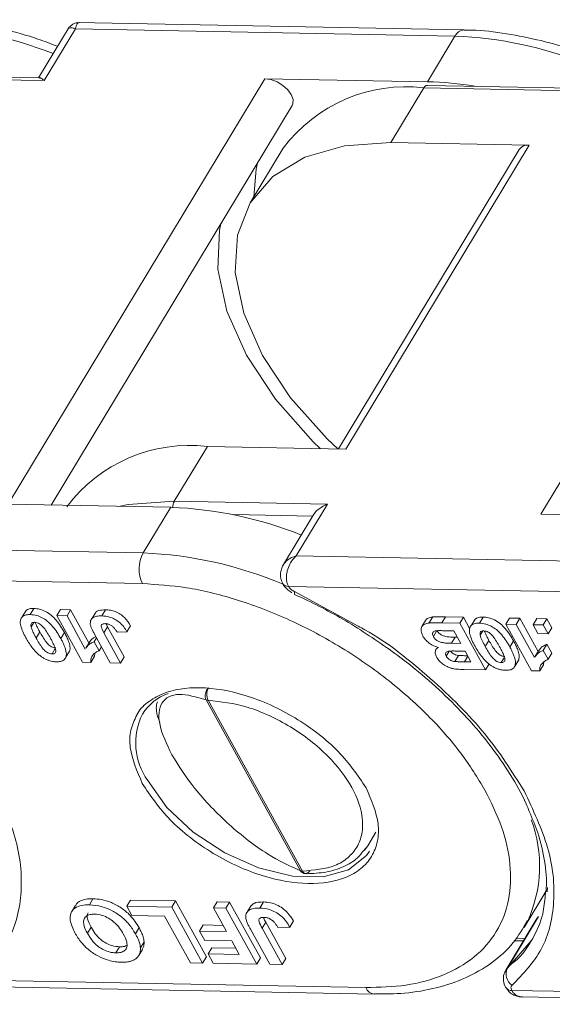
# Model space of a CAD drawing. Header units: millimetres. Extents: x 2698 to 3057, y -367 to -114.
# Tile 62 of 63: x 2987 to 2997, y -178 to -160. Entities that reach past the tile are written whole.
import ezdxf

# ---------------------------------------------------------------- set-up
doc = ezdxf.new("R2010")
doc.units = ezdxf.units.MM

msp = doc.modelspace()

# ---------------------------------------------------------------- linework, layer by layer
at = {"color": 7, "linetype": 'Continuous', "lineweight": 15}
for p, q in [((2995.52, -160.235), (2988.407, -160.1)), ((2988.259, -160.182), (2987.694, -161.119)), ((2987.801, -161.167), (2988.375, -160.217)), ((2988.375, -160.217), (2995.355, -160.349)), ((2995.355, -160.349), (2994.849, -161.188)), ((2984.985, -161.114), (2987.801, -161.167)), ((2987.715, -161.119), (2985.051, -161.068)), ((2991.859, -161.132), (2987.137, -168.962)), ((2994.849, -161.188), (2991.859, -161.132)), ((2994.174, -162.307), (2994.781, -161.3)), ((2994.781, -161.3), (2997.597, -161.354)), ((2997.511, -161.305), (2994.847, -161.255)), ((3001.655, -161.318), (2996.932, -169.148)), ((2987.925, -168.977), (2992.36, -161.624)), ((2996.72, -162.355), (2994.174, -162.307)), ((2992.196, -162.411), (2991.589, -163.418)), ((2996.536, -162.435), (2993.212, -167.946)), ((2993.347, -167.949), (2996.72, -162.355)), ((2990.193, -168.907), (2990.801, -167.9)), ((2990.801, -167.9), (2993.347, -167.949)), ((2987.137, -168.962), (2990.126, -169.019)), ((2990.126, -169.019), (2989.62, -169.858)), ((2993.009, -168.961), (2990.193, -168.907)), ((2992.436, -169.911), (2993.009, -168.961)), ((2991.274, -169.154), (2992.739, -169.182)), ((2992.76, -169.146), (2992.183, -170.104)), ((2996.932, -169.148), (2999.922, -169.205)), ((2989.62, -169.858), (2982.64, -169.725)), ((2999.416, -170.044), (2992.436, -169.911)), ((2982.498, -170.288), (2989.609, -170.424)), ((2992.294, -170.475), (2999.405, -170.61)), ((2993.577, -171.207), (2992.405, -170.571)), ((2987.465, -170.92), (2987.397, -171.032)), ((2987.544, -170.992), (2987.611, -170.88)), ((2988.03, -171.012), (2988.098, -170.901)), ((2988.504, -171.87), (2988.03, -171.012)), ((2988.03, -171.012), (2988.219, -171.016)), ((2988.286, -170.904), (2988.098, -170.901)), ((2988.219, -171.016), (2988.286, -170.904)), ((2988.219, -171.016), (2988.556, -171.627)), ((2988.623, -171.515), (2988.286, -170.904)), ((2988.743, -170.958), (2988.675, -171.07)), ((2988.861, -171.017), (2988.929, -170.905)), ((2987.558, -171.217), (2987.607, -171.137)), ((2988.965, -171.216), (2988.933, -171.153)), ((2989.322, -171.309), (2989.389, -171.197)), ((2994.813, -171.103), (2994.746, -171.215)), ((2994.877, -171.148), (2994.945, -171.037)), ((2995.179, -171.035), (2995.112, -171.147)), ((2995.443, -171.153), (2995.112, -171.147)), ((2995.511, -171.042), (2995.179, -171.035)), ((2995.443, -171.153), (2995.511, -171.042)), ((2995.443, -171.153), (2995.917, -172.011)), ((2995.625, -171.249), (2995.511, -171.042)), ((2995.725, -171.078), (2995.658, -171.189)), ((2995.804, -171.149), (2995.872, -171.038)), ((2996.291, -171.17), (2996.358, -171.058)), ((2996.765, -172.027), (2996.291, -171.17)), ((2996.291, -171.17), (2996.479, -171.173)), ((2996.547, -171.061), (2996.358, -171.058)), ((2996.479, -171.173), (2996.547, -171.061)), ((2996.479, -171.173), (2996.816, -171.784)), ((2996.884, -171.672), (2996.547, -171.061)), ((2996.79, -171.179), (2996.858, -171.067)), ((2996.79, -171.179), (2996.978, -171.183)), ((2996.881, -171.344), (2996.79, -171.179)), ((2997.046, -171.071), (2996.858, -171.067)), ((2996.978, -171.183), (2997.046, -171.071)), ((2996.978, -171.183), (2997.07, -171.348)), ((2997.137, -171.236), (2997.046, -171.071)), ((2987.652, -171.424), (2987.719, -171.312)), ((2988.172, -171.322), (2988.105, -171.434)), ((2989.016, -171.88), (2988.717, -171.339)), ((2988.897, -171.328), (2988.965, -171.216)), ((2988.897, -171.328), (2989.204, -171.884)), ((2989.272, -171.772), (2988.965, -171.216)), ((2989.322, -171.309), (2989.139, -171.316)), ((2994.957, -171.398), (2995.024, -171.286)), ((2995.141, -171.289), (2995.334, -171.293)), ((2995.334, -171.293), (2995.461, -171.524)), ((2995.819, -171.374), (2995.867, -171.294)), ((2997.07, -171.348), (2996.881, -171.344)), ((2997.07, -171.348), (2997.137, -171.236)), ((2988.632, -171.5), (2988.565, -171.612)), ((2988.718, -171.493), (2988.762, -171.421)), ((2988.718, -171.493), (2988.809, -171.658)), ((2995.293, -171.521), (2995.361, -171.409)), ((2995.461, -171.524), (2995.293, -171.521)), ((2995.398, -171.409), (2995.361, -171.409)), ((2995.912, -171.581), (2995.98, -171.469)), ((2996.433, -171.479), (2996.365, -171.591)), ((2996.979, -171.651), (2997.046, -171.539)), ((2997.138, -171.704), (2997.046, -171.539)), ((2987.945, -171.718), (2988.004, -171.62)), ((2988.199, -171.778), (2988.266, -171.666)), ((2988.722, -171.761), (2988.728, -171.707)), ((2988.809, -171.658), (2988.853, -171.586)), ((2995.002, -171.645), (2994.999, -171.65)), ((2995.034, -171.591), (2995.013, -171.627)), ((2995.194, -171.759), (2995.251, -171.665)), ((2995.351, -171.856), (2995.418, -171.744)), ((2995.404, -171.664), (2995.54, -171.667)), ((2995.54, -171.667), (2995.649, -171.865)), ((2996.893, -171.657), (2996.825, -171.769)), ((2996.979, -171.651), (2997.07, -171.816)), ((2997.07, -171.816), (2997.138, -171.704)), ((2988.504, -171.87), (2988.655, -171.873)), ((2988.722, -171.761), (2988.655, -171.873)), ((2989.204, -171.884), (2989.016, -171.88)), ((2989.204, -171.884), (2989.272, -171.772)), ((2995.53, -171.862), (2995.592, -171.76)), ((2995.649, -171.865), (2995.53, -171.862)), ((2995.917, -172.011), (2995.984, -171.899)), ((2996.205, -171.875), (2996.264, -171.777)), ((2996.459, -171.935), (2996.527, -171.823)), ((2996.983, -171.918), (2996.916, -172.03)), ((2996.983, -171.918), (2996.989, -171.864)), ((2995.917, -172.011), (2995.522, -172.004)), ((2996.765, -172.027), (2996.916, -172.03)), ((2990.776, -172.562), (2992.513, -175.707)), ((2990.815, -172.568), (2992.551, -175.713)), ((2993.75, -175.247), (2993.901, -174.997)), ((2993.678, -175.332), (2993.75, -175.248)), ((2993.75, -175.247), (2993.692, -175.33)), ((2996.626, -176.753), (2997.046, -176.056)), ((2997.054, -176.014), (2997.048, -176.093)), ((2988.63, -176.333), (2988.697, -176.221)), ((2989.317, -176.359), (2989.384, -176.247)), ((2990.213, -176.263), (2989.384, -176.247)), ((2990.146, -176.375), (2990.213, -176.263)), ((2990.782, -177.292), (2990.213, -176.263)), ((2990.914, -176.39), (2990.982, -176.278)), ((2991.208, -176.282), (2990.982, -176.278)), ((2991.14, -176.394), (2991.208, -176.282)), ((2991.776, -177.311), (2991.208, -176.282)), ((2991.765, -176.393), (2991.832, -176.281)), ((2988.374, -176.345), (2988.307, -176.457)), ((2989.317, -176.359), (2990.146, -176.375)), ((2989.412, -176.531), (2989.317, -176.359)), ((2990.146, -176.375), (2990.714, -177.404)), ((2990.914, -176.39), (2991.14, -176.394)), ((2991.155, -176.825), (2990.914, -176.39)), ((2991.14, -176.394), (2991.709, -177.423)), ((2991.609, -176.344), (2991.541, -176.456)), ((2990.014, -176.542), (2989.412, -176.531)), ((2990.488, -177.4), (2990.014, -176.542)), ((2992.317, -176.743), (2992.385, -176.631)), ((2996.862, -176.586), (2996.289, -177.537)), ((2996.319, -177.502), (2996.892, -176.551)), ((2996.686, -176.644), (2996.626, -176.753)), ((2996.892, -176.551), (2996.862, -176.586)), ((2988.593, -176.858), (2988.661, -176.746)), ((2989.477, -176.865), (2989.545, -176.753)), ((2990.657, -176.816), (2990.725, -176.704)), ((2990.752, -176.987), (2990.657, -176.816)), ((2990.657, -176.816), (2991.155, -176.825)), ((2991.092, -176.711), (2990.725, -176.704)), ((2991.95, -177.428), (2991.592, -176.779)), ((2991.808, -176.766), (2991.876, -176.654)), ((2991.808, -176.766), (2992.176, -177.432)), ((2992.243, -177.32), (2991.876, -176.654)), ((2992.317, -176.743), (2992.098, -176.752)), ((2991.25, -176.997), (2990.752, -176.987)), ((2991.388, -177.247), (2991.25, -176.997)), ((2996.45, -176.995), (2996.614, -176.998)), ((2996.641, -176.951), (2996.479, -176.948)), ((2989.118, -177.217), (2989.186, -177.105)), ((2989.538, -177.266), (2989.605, -177.154)), ((2989.569, -177.126), (2989.637, -177.014)), ((2990.815, -177.236), (2990.883, -177.125)), ((2991.325, -177.133), (2990.883, -177.125)), ((2990.714, -177.404), (2990.782, -177.292)), ((2990.91, -177.408), (2990.815, -177.236)), ((2990.815, -177.236), (2991.388, -177.247)), ((2991.709, -177.423), (2991.776, -177.311)), ((2992.176, -177.432), (2992.243, -177.32)), ((2990.714, -177.404), (2990.488, -177.4)), ((2991.709, -177.423), (2990.91, -177.408)), ((2992.176, -177.432), (2991.95, -177.428)), ((2993.714, -177.857), (2986.603, -177.722)), ((2986.762, -177.842), (2993.875, -177.978)), ((3003.51, -178.044), (2996.399, -177.909)), ((2996.558, -178.029), (3003.671, -178.164))]:
    msp.add_line(p, q, dxfattribs=at)
at = {"color": 7, "linetype": 'Continuous', "lineweight": 15, "flags": 128}
for points in [[(2992.36, -161.624), (2992.373, -161.593), (2992.377, -161.515), (2992.345, -161.426), (2992.281, -161.337), (2992.19, -161.256), (2992.083, -161.19), (2991.969, -161.148), (2991.859, -161.132)], [(2993.2, -167.946), (2993.007, -167.761), (2992.332, -167.006), (2991.813, -166.223), (2991.47, -165.444), (2991.315, -164.698), (2991.355, -164.014), (2991.589, -163.418), (2992.007, -162.933), (2992.593, -162.578), (2993.325, -162.367), (2994.174, -162.307)], [(2991.722, -162.682), (2991.696, -162.799), (2991.655, -163.308)], [(2992.877, -167.94), (2992.747, -167.812), (2992.054, -167.028), (2991.519, -166.217), (2991.161, -165.41), (2990.993, -164.636), (2991.021, -163.922), (2991.047, -163.8)], [(2989.166, -169.002), (2989.344, -168.967), (2990.193, -168.907)], [(2992.407, -170.621), (2992.406, -170.621), (2992.402, -170.612), (2992.401, -170.595), (2992.405, -170.571)], [(2993.784, -175.345), (2993.728, -175.427), (2993.399, -175.687), (2992.932, -175.816), (2992.365, -175.806), (2991.744, -175.655), (2991.119, -175.378), (2990.54, -174.996), (2990.056, -174.54), (2989.703, -174.047)], [(2996.764, -176.989), (2996.759, -176.996), (2996.319, -177.502)], [(2996.288, -177.537), (2996.299, -177.522), (2996.319, -177.502)]]:
    msp.add_lwpolyline(points, dxfattribs=at)
at = {"color": 7, "linetype": 'Continuous', "lineweight": 15}
for centre, radius, start, end in [((2985.271, -167.451), 7.294, 68.3448, 87.7425), ((2995.533, -160.432), 0.196, 93.1786, 155.2702), ((2995.067, -167.637), 7.294, 68.3448, 87.7425), ((2994.708, -167.278), 6.092, 80.4474, 88.6727), ((2994.452, -164.098), 2.817, 83.2898, 143.2145), ((2994.854, -161.335), 0.0805, 94.6003, 154.525), ((2996.697, -162.555), 0.201, 83.2898, 143.2145), ((2990.471, -170.698), 2.817, 83.2898, 143.2145), ((2989.866, -176.178), 7.163, 68.1666, 87.9207), ((2990.401, -169.021), 0.237, 151.2496, 179.6946), ((2990.16, -170.151), 0.615, 151.5129, 206.3019), ((2989.322, -177.22), 7.368, 67.071, 87.6862), ((2992.283, -170.357), 0.118, 213.904, 275.2126), ((2990.402, -173.331), 0.944, 109.9659, 147.5468), ((2991.039, -172.461), 0.248, 151.4259, 205.5931), ((2990.815, -172.453), 0.116, 250.3911, 269.7385), ((2990.69, -173.353), 1.206, 154.0035, 215.109), ((2994.473, -175.62), 2.439, 335.176, 20.4537), ((2992.552, -175.597), 0.116, 250.3911, 269.7385), ((2992.624, -175.684), 0.0782, 202.4186, 265.263), ((2996.547, -177.607), 0.251, 155.1404, 235.6163), ((2993.9, -177.777), 0.202, 203.351, 262.4785), ((2996.39, -177.788), 0.121, 214.7246, 274.522)]:
    msp.add_arc(centre, radius, start, end, dxfattribs=at)
for points, knots in [([(2988.045, -160.536), (2987.924, -160.49), (2987.597, -160.365), (2987.052, -160.215), (2986.418, -160.098), (2985.969, -160.044), (2985.747, -160.052), (2985.726, -160.053)], [0, 0, 0, 0, 0.152792, 0.412524, 0.687556, 0.970748, 1, 1, 1, 1]), ([(2988.448, -160.101), (2988.427, -160.102), (2988.385, -160.104), (2988.326, -160.129), (2988.274, -160.166), (2988.25, -160.2), (2988.238, -160.217)], [0, 0, 0, 0, 0.245667, 0.5, 0.754333, 1, 1, 1, 1]), ([(2988.45, -160.101), (2988.449, -160.101), (2988.432, -160.096), (2988.411, -160.114), (2988.386, -160.155), (2988.379, -160.195), (2988.375, -160.217)], [0, 0, 0, 0, 0.017633, 0.425758, 0.692241, 1, 1, 1, 1]), ([(2988.375, -160.217), (2988.354, -160.209), (2988.317, -160.194), (2988.268, -160.193), (2988.242, -160.201), (2988.237, -160.218), (2988.237, -160.219)], [0, 0, 0, 0, 0.30764, 0.574047, 0.982149, 1, 1, 1, 1]), ([(2997.841, -160.723), (2997.72, -160.676), (2997.393, -160.551), (2996.848, -160.402), (2996.214, -160.284), (2995.765, -160.23), (2995.543, -160.238), (2995.522, -160.239)], [0, 0, 0, 0, 0.152792, 0.412524, 0.687556, 0.970748, 1, 1, 1, 1]), ([(2987.715, -161.121), (2987.716, -161.12), (2987.732, -161.113), (2987.762, -161.137), (2987.793, -161.161), (2987.8, -161.167), (2987.801, -161.167)], [0, 0, 0, 0, 0.059879, 0.789821, 0.984042, 1, 1, 1, 1]), ([(2992.762, -169.147), (2992.764, -169.142), (2992.778, -169.114), (2992.845, -169.05), (2992.93, -168.994), (2992.994, -168.967), (2993.008, -168.961), (2993.009, -168.961)], [0, 0, 0, 0, 0.068319, 0.398064, 0.865428, 0.989783, 1, 1, 1, 1]), ([(2992.203, -170.07), (2992.226, -170.041), (2992.264, -169.992), (2992.347, -169.941), (2992.405, -169.922), (2992.436, -169.911)], [0, 0, 0, 0, 0.415408, 0.686695, 1, 1, 1, 1]), ([(2992.436, -169.911), (2992.412, -169.936), (2992.369, -169.981), (2992.31, -170.075), (2992.271, -170.173), (2992.255, -170.271), (2992.255, -170.348), (2992.267, -170.417), (2992.285, -170.456), (2992.294, -170.475)], [0, 0, 0, 0, 0.1602207, 0.2989673, 0.5115092, 0.6407499, 0.764869, 0.8844146, 1, 1, 1, 1]), ([(2992.203, -170.07), (2992.191, -170.093), (2992.165, -170.14), (2992.144, -170.227), (2992.144, -170.326), (2992.171, -170.39), (2992.185, -170.423)], [0, 0, 0, 0, 0.2120534, 0.4473752, 0.7124095, 1, 1, 1, 1]), ([(2989.609, -170.424), (2989.875, -170.44), (2990.422, -170.475), (2991.327, -170.697), (2992.277, -171.055), (2993.223, -171.551), (2994.103, -172.156), (2994.863, -172.83), (2995.481, -173.527), (2995.768, -173.994), (2995.906, -174.221)], [0, 0, 0, 0, 0.116516, 0.240011, 0.368641, 0.5, 0.631359, 0.759989, 0.883484, 1, 1, 1, 1]), ([(2992.186, -170.422), (2992.201, -170.446), (2992.242, -170.514), (2992.31, -170.563), (2992.354, -170.594)], [0, 0, 0, 0, 0.349132, 1, 1, 1, 1]), ([(2992.405, -170.571), (2992.394, -170.565), (2992.37, -170.553), (2992.339, -170.529), (2992.312, -170.503), (2992.3, -170.484), (2992.294, -170.475)], [0, 0, 0, 0, 0.249227, 0.499953, 0.749235, 1, 1, 1, 1]), ([(2992.406, -170.626), (2992.468, -170.652), (2992.824, -170.808), (2993.168, -171.007), (2993.452, -171.172)], [0, 0, 0, 0, 0.172587, 1, 1, 1, 1]), ([(2987.369, -171.075), (2987.374, -171.064), (2987.384, -171.042), (2987.412, -171.019), (2987.447, -171.002), (2987.483, -170.995), (2987.516, -170.992), (2987.534, -170.992), (2987.544, -170.992)], [0, 0, 0, 0, 0.198198, 0.402912, 0.587132, 0.777233, 0.888271, 1, 1, 1, 1]), ([(2987.611, -170.88), (2987.6, -170.88), (2987.579, -170.88), (2987.544, -170.884), (2987.509, -170.893), (2987.481, -170.906), (2987.469, -170.918), (2987.466, -170.921)], [0, 0, 0, 0, 0.181274, 0.363619, 0.620318, 0.884712, 1, 1, 1, 1]), ([(2987.544, -170.992), (2987.582, -170.996), (2987.653, -171.002), (2987.763, -171.048), (2987.869, -171.117), (2987.996, -171.249), (2988.061, -171.359), (2988.105, -171.434)], [0, 0, 0, 0, 0.163658, 0.30077, 0.437488, 0.617131, 1, 1, 1, 1]), ([(2988.172, -171.322), (2988.127, -171.245), (2988.063, -171.137), (2987.935, -171.004), (2987.827, -170.933), (2987.712, -170.889), (2987.645, -170.883), (2987.611, -170.88)], [0, 0, 0, 0, 0.392565, 0.550331, 0.709672, 0.855834, 1, 1, 1, 1]), ([(2988.648, -171.177), (2988.648, -171.151), (2988.646, -171.1), (2988.691, -171.047), (2988.766, -171.019), (2988.828, -171.018), (2988.861, -171.017)], [0, 0, 0, 0, 0.250131, 0.500424, 0.737579, 1, 1, 1, 1]), ([(2988.929, -170.905), (2988.887, -170.908), (2988.816, -170.911), (2988.755, -170.936), (2988.745, -170.957), (2988.744, -170.959)], [0, 0, 0, 0, 0.571961, 0.966852, 1, 1, 1, 1]), ([(2988.861, -171.017), (2988.907, -171.021), (2988.982, -171.027), (2989.096, -171.073), (2989.188, -171.136), (2989.267, -171.218), (2989.303, -171.278), (2989.322, -171.309)], [0, 0, 0, 0, 0.260797, 0.425867, 0.59129, 0.792805, 1, 1, 1, 1]), ([(2989.389, -171.197), (2989.357, -171.146), (2989.309, -171.07), (2989.2, -170.983), (2989.108, -170.936), (2989.014, -170.91), (2988.958, -170.907), (2988.929, -170.905)], [0, 0, 0, 0, 0.338888, 0.504857, 0.671216, 0.832562, 1, 1, 1, 1]), ([(2987.463, -171.42), (2987.443, -171.382), (2987.404, -171.308), (2987.366, -171.2), (2987.355, -171.122), (2987.366, -171.084), (2987.369, -171.075)], [0, 0, 0, 0, 0.315332, 0.60954, 0.905311, 1, 1, 1, 1]), ([(2987.558, -171.217), (2987.556, -171.206), (2987.553, -171.184), (2987.56, -171.155), (2987.584, -171.139), (2987.607, -171.135), (2987.62, -171.135), (2987.623, -171.135)], [0, 0, 0, 0, 0.254136, 0.511473, 0.743296, 0.955163, 1, 1, 1, 1]), ([(2987.623, -171.135), (2987.638, -171.137), (2987.664, -171.139), (2987.704, -171.156), (2987.747, -171.186), (2987.804, -171.245), (2987.859, -171.33), (2987.896, -171.396), (2987.915, -171.429)], [0, 0, 0, 0, 0.107873, 0.187625, 0.267851, 0.429991, 0.712205, 1, 1, 1, 1]), ([(2987.719, -171.312), (2987.709, -171.293), (2987.693, -171.264), (2987.674, -171.226), (2987.657, -171.192), (2987.643, -171.162), (2987.637, -171.142), (2987.636, -171.137)], [0, 0, 0, 0, 0.325963, 0.488942, 0.65201, 0.918431, 1, 1, 1, 1]), ([(2988.717, -171.339), (2988.712, -171.33), (2988.702, -171.311), (2988.687, -171.283), (2988.674, -171.255), (2988.664, -171.229), (2988.654, -171.202), (2988.65, -171.185), (2988.648, -171.177)], [0, 0, 0, 0, 0.17356, 0.347204, 0.509111, 0.671402, 0.835171, 1, 1, 1, 1]), ([(2988.928, -171.16), (2988.912, -171.161), (2988.885, -171.161), (2988.859, -171.174), (2988.846, -171.194), (2988.853, -171.247), (2988.878, -171.293), (2988.897, -171.328)], [0, 0, 0, 0, 0.18477, 0.299721, 0.415218, 0.548197, 1, 1, 1, 1]), ([(2989.055, -171.209), (2989.048, -171.204), (2989.033, -171.193), (2989.009, -171.179), (2988.985, -171.169), (2988.963, -171.164), (2988.944, -171.161), (2988.933, -171.16), (2988.928, -171.16)], [0, 0, 0, 0, 0.1867906, 0.3791992, 0.5551697, 0.7385785, 0.8683668, 1, 1, 1, 1]), ([(2989.139, -171.316), (2989.135, -171.31), (2989.127, -171.297), (2989.115, -171.278), (2989.102, -171.26), (2989.088, -171.242), (2989.073, -171.225), (2989.061, -171.215), (2989.055, -171.209)], [0, 0, 0, 0, 0.180506, 0.361241, 0.518043, 0.675328, 0.83608, 1, 1, 1, 1]), ([(2993.452, -171.172), (2993.741, -171.357), (2994.145, -171.617), (2994.693, -172.047), (2995.128, -172.428), (2995.593, -172.9), (2996.018, -173.405), (2996.38, -173.935), (2996.617, -174.344), (2996.703, -174.568), (2996.721, -174.615)], [0, 0, 0, 0, 0.194698, 0.272959, 0.401743, 0.533437, 0.672592, 0.815431, 0.960656, 1, 1, 1, 1]), ([(2996.625, -174.235), (2996.403, -173.882), (2995.953, -173.166), (2994.924, -172.16), (2994.101, -171.488), (2993.617, -171.228), (2993.577, -171.207)], [0, 0, 0, 0, 0.317086, 0.644037, 0.970988, 1, 1, 1, 1]), ([(2994.764, -171.387), (2994.751, -171.354), (2994.724, -171.29), (2994.739, -171.212), (2994.792, -171.161), (2994.849, -171.153), (2994.877, -171.148)], [0, 0, 0, 0, 0.273543, 0.538525, 0.771893, 1, 1, 1, 1]), ([(2994.945, -171.037), (2994.915, -171.042), (2994.86, -171.051), (2994.82, -171.081), (2994.815, -171.102), (2994.814, -171.104)], [0, 0, 0, 0, 0.533965, 0.961963, 1, 1, 1, 1]), ([(2994.877, -171.148), (2994.888, -171.148), (2994.909, -171.147), (2994.951, -171.146), (2995.001, -171.146), (2995.058, -171.147), (2995.094, -171.147), (2995.112, -171.147)], [0, 0, 0, 0, 0.137451, 0.275017, 0.549913, 0.774954, 1, 1, 1, 1]), ([(2995.179, -171.035), (2995.157, -171.035), (2995.114, -171.035), (2995.053, -171.034), (2994.996, -171.034), (2994.962, -171.036), (2994.945, -171.037)], [0, 0, 0, 0, 0.274885, 0.549769, 0.774808, 1, 1, 1, 1]), ([(2995.629, -171.232), (2995.634, -171.222), (2995.645, -171.2), (2995.673, -171.176), (2995.708, -171.16), (2995.744, -171.152), (2995.776, -171.149), (2995.795, -171.149), (2995.804, -171.149)], [0, 0, 0, 0, 0.1981983, 0.4029116, 0.5871323, 0.777233, 0.8882708, 1, 1, 1, 1]), ([(2995.872, -171.038), (2995.861, -171.038), (2995.84, -171.038), (2995.805, -171.041), (2995.769, -171.05), (2995.741, -171.063), (2995.73, -171.075), (2995.726, -171.078)], [0, 0, 0, 0, 0.181274, 0.363619, 0.620318, 0.884712, 1, 1, 1, 1]), ([(2995.804, -171.149), (2995.843, -171.153), (2995.913, -171.159), (2996.024, -171.206), (2996.13, -171.274), (2996.221, -171.369), (2996.3, -171.478), (2996.344, -171.553), (2996.365, -171.591)], [0, 0, 0, 0, 0.163542, 0.300556, 0.437178, 0.616694, 0.806563, 1, 1, 1, 1]), ([(2996.433, -171.479), (2996.387, -171.402), (2996.324, -171.294), (2996.196, -171.161), (2996.087, -171.09), (2995.973, -171.046), (2995.905, -171.04), (2995.872, -171.038)], [0, 0, 0, 0, 0.392565, 0.550331, 0.709672, 0.855834, 1, 1, 1, 1]), ([(2987.652, -171.424), (2987.641, -171.405), (2987.626, -171.376), (2987.606, -171.338), (2987.59, -171.304), (2987.571, -171.263), (2987.563, -171.233), (2987.558, -171.217)], [0, 0, 0, 0, 0.274633, 0.411949, 0.549338, 0.773806, 1, 1, 1, 1]), ([(2988.012, -171.606), (2987.997, -171.605), (2987.972, -171.602), (2987.931, -171.586), (2987.883, -171.552), (2987.826, -171.49), (2987.772, -171.405), (2987.737, -171.343), (2987.719, -171.312)], [0, 0, 0, 0, 0.104756, 0.185457, 0.266418, 0.46589, 0.731119, 1, 1, 1, 1]), ([(2988.266, -171.666), (2988.27, -171.653), (2988.277, -171.625), (2988.274, -171.58), (2988.264, -171.533), (2988.246, -171.476), (2988.216, -171.405), (2988.187, -171.35), (2988.172, -171.322)], [0, 0, 0, 0, 0.139146, 0.281957, 0.412162, 0.543334, 0.77068, 1, 1, 1, 1]), ([(2995.049, -171.597), (2995.011, -171.585), (2994.945, -171.564), (2994.859, -171.504), (2994.8, -171.445), (2994.775, -171.405), (2994.764, -171.387)], [0, 0, 0, 0, 0.318996, 0.561475, 0.803648, 1, 1, 1, 1]), ([(2994.957, -171.398), (2994.949, -171.382), (2994.937, -171.355), (2994.943, -171.324), (2994.961, -171.304), (2994.984, -171.295), (2994.998, -171.292), (2995.002, -171.292)], [0, 0, 0, 0, 0.301028, 0.508382, 0.71537, 0.936658, 1, 1, 1, 1]), ([(2995.002, -171.292), (2995.013, -171.291), (2995.035, -171.289), (2995.07, -171.288), (2995.106, -171.289), (2995.129, -171.289), (2995.141, -171.289)], [0, 0, 0, 0, 0.248437, 0.498224, 0.749082, 1, 1, 1, 1]), ([(2995.361, -171.409), (2995.324, -171.408), (2995.262, -171.406), (2995.182, -171.399), (2995.122, -171.377), (2995.078, -171.351), (2995.044, -171.318), (2995.031, -171.296), (2995.024, -171.286)], [0, 0, 0, 0, 0.320671, 0.537349, 0.660051, 0.783678, 0.893223, 1, 1, 1, 1]), ([(2995.724, -171.577), (2995.704, -171.539), (2995.665, -171.465), (2995.626, -171.358), (2995.616, -171.279), (2995.627, -171.241), (2995.629, -171.232)], [0, 0, 0, 0, 0.315332, 0.60954, 0.905311, 1, 1, 1, 1]), ([(2995.819, -171.374), (2995.817, -171.363), (2995.813, -171.341), (2995.82, -171.312), (2995.844, -171.296), (2995.868, -171.293), (2995.881, -171.292), (2995.883, -171.292)], [0, 0, 0, 0, 0.254136, 0.511473, 0.743296, 0.955163, 1, 1, 1, 1]), ([(2995.912, -171.581), (2995.902, -171.562), (2995.886, -171.533), (2995.867, -171.495), (2995.85, -171.461), (2995.832, -171.42), (2995.823, -171.39), (2995.819, -171.374)], [0, 0, 0, 0, 0.274633, 0.411949, 0.549338, 0.773806, 1, 1, 1, 1]), ([(2995.883, -171.292), (2995.898, -171.294), (2995.924, -171.297), (2995.965, -171.313), (2996.008, -171.344), (2996.064, -171.402), (2996.12, -171.487), (2996.157, -171.553), (2996.176, -171.586)], [0, 0, 0, 0, 0.107873, 0.187625, 0.267851, 0.429991, 0.712205, 1, 1, 1, 1]), ([(2995.98, -171.469), (2995.969, -171.45), (2995.954, -171.421), (2995.934, -171.383), (2995.918, -171.349), (2995.904, -171.319), (2995.898, -171.299), (2995.896, -171.295)], [0, 0, 0, 0, 0.325963, 0.488942, 0.65201, 0.918431, 1, 1, 1, 1]), ([(2987.751, -171.769), (2987.732, -171.755), (2987.695, -171.728), (2987.635, -171.669), (2987.572, -171.594), (2987.522, -171.52), (2987.487, -171.462), (2987.471, -171.434), (2987.463, -171.42)], [0, 0, 0, 0, 0.135635, 0.2748349, 0.5195262, 0.7698916, 0.8848781, 1, 1, 1, 1]), ([(2987.945, -171.718), (2987.93, -171.717), (2987.904, -171.714), (2987.864, -171.698), (2987.815, -171.664), (2987.759, -171.602), (2987.704, -171.517), (2987.669, -171.455), (2987.652, -171.424)], [0, 0, 0, 0, 0.104756, 0.185457, 0.266418, 0.46589, 0.731119, 1, 1, 1, 1]), ([(2987.915, -171.429), (2987.926, -171.448), (2987.941, -171.476), (2987.961, -171.515), (2987.977, -171.549), (2987.996, -171.59), (2988.005, -171.621), (2988.009, -171.636)], [0, 0, 0, 0, 0.273739, 0.410607, 0.547546, 0.772914, 1, 1, 1, 1]), ([(2988.105, -171.434), (2988.115, -171.453), (2988.135, -171.491), (2988.162, -171.549), (2988.186, -171.608), (2988.202, -171.667), (2988.211, -171.726), (2988.203, -171.76), (2988.199, -171.778)], [0, 0, 0, 0, 0.157873, 0.316094, 0.480864, 0.646911, 0.820617, 1, 1, 1, 1]), ([(2988.566, -171.613), (2988.578, -171.595), (2988.601, -171.561), (2988.654, -171.522), (2988.697, -171.503), (2988.718, -171.493)], [0, 0, 0, 0, 0.338737, 0.666225, 1, 1, 1, 1]), ([(2988.751, -171.4), (2988.736, -171.407), (2988.7, -171.423), (2988.661, -171.458), (2988.642, -171.488), (2988.633, -171.501)], [0, 0, 0, 0, 0.288949, 0.697339, 1, 1, 1, 1]), ([(2995.293, -171.521), (2995.256, -171.519), (2995.194, -171.518), (2995.115, -171.51), (2995.055, -171.489), (2995.011, -171.463), (2994.977, -171.43), (2994.963, -171.408), (2994.957, -171.398)], [0, 0, 0, 0, 0.320671, 0.537349, 0.660051, 0.783678, 0.893223, 1, 1, 1, 1]), ([(2996.273, -171.763), (2996.258, -171.762), (2996.232, -171.759), (2996.192, -171.743), (2996.144, -171.709), (2996.087, -171.647), (2996.032, -171.562), (2995.997, -171.5), (2995.98, -171.469)], [0, 0, 0, 0, 0.104756, 0.185457, 0.266418, 0.46589, 0.731119, 1, 1, 1, 1]), ([(2996.527, -171.823), (2996.53, -171.81), (2996.538, -171.783), (2996.534, -171.737), (2996.525, -171.69), (2996.507, -171.633), (2996.477, -171.562), (2996.448, -171.507), (2996.433, -171.479)], [0, 0, 0, 0, 0.139146, 0.281957, 0.412162, 0.543334, 0.77068, 1, 1, 1, 1]), ([(2997.046, -171.539), (2997.019, -171.551), (2996.971, -171.573), (2996.922, -171.615), (2996.902, -171.645), (2996.894, -171.658)], [0, 0, 0, 0, 0.425743, 0.755566, 1, 1, 1, 1]), ([(2988.009, -171.636), (2988.011, -171.647), (2988.015, -171.67), (2988.007, -171.698), (2987.983, -171.714), (2987.96, -171.718), (2987.947, -171.718), (2987.945, -171.718)], [0, 0, 0, 0, 0.25457, 0.512358, 0.744117, 0.959931, 1, 1, 1, 1]), ([(2988.237, -171.709), (2988.241, -171.705), (2988.255, -171.693), (2988.262, -171.677), (2988.266, -171.666)], [0, 0, 0, 0, 0.346608, 1, 1, 1, 1]), ([(2988.809, -171.658), (2988.788, -171.668), (2988.744, -171.688), (2988.695, -171.734), (2988.653, -171.791), (2988.654, -171.845), (2988.655, -171.873)], [0, 0, 0, 0, 0.231991, 0.470608, 0.725524, 1, 1, 1, 1]), ([(2995.019, -171.781), (2995.012, -171.767), (2994.999, -171.74), (2994.991, -171.702), (2994.993, -171.667), (2995.003, -171.638), (2995.021, -171.613), (2995.04, -171.603), (2995.049, -171.597)], [0, 0, 0, 0, 0.172399, 0.350207, 0.5159, 0.687534, 0.840974, 1, 1, 1, 1]), ([(2995.194, -171.759), (2995.187, -171.745), (2995.177, -171.722), (2995.184, -171.694), (2995.202, -171.677), (2995.227, -171.668), (2995.246, -171.665), (2995.254, -171.664)], [0, 0, 0, 0, 0.268432, 0.453803, 0.638696, 0.851003, 1, 1, 1, 1]), ([(2995.254, -171.664), (2995.265, -171.664), (2995.286, -171.663), (2995.322, -171.663), (2995.361, -171.663), (2995.39, -171.664), (2995.404, -171.664)], [0, 0, 0, 0, 0.216455, 0.433233, 0.716605, 1, 1, 1, 1]), ([(2995.418, -171.744), (2995.4, -171.741), (2995.37, -171.736), (2995.326, -171.716), (2995.295, -171.693), (2995.278, -171.674), (2995.272, -171.664), (2995.271, -171.664)], [0, 0, 0, 0, 0.341194, 0.559444, 0.778265, 0.983309, 1, 1, 1, 1]), ([(2995.586, -171.75), (2995.579, -171.75), (2995.561, -171.75), (2995.524, -171.749), (2995.485, -171.748), (2995.447, -171.746), (2995.428, -171.745), (2995.418, -171.744)], [0, 0, 0, 0, 0.129219, 0.325055, 0.662402, 0.831164, 1, 1, 1, 1]), ([(2996.011, -171.926), (2995.993, -171.912), (2995.956, -171.885), (2995.896, -171.826), (2995.833, -171.751), (2995.783, -171.677), (2995.747, -171.619), (2995.732, -171.591), (2995.724, -171.577)], [0, 0, 0, 0, 0.135635, 0.274835, 0.519526, 0.769892, 0.884878, 1, 1, 1, 1]), ([(2996.205, -171.875), (2996.191, -171.874), (2996.165, -171.871), (2996.125, -171.855), (2996.076, -171.821), (2996.019, -171.759), (2995.965, -171.674), (2995.93, -171.612), (2995.912, -171.581)], [0, 0, 0, 0, 0.104756, 0.185457, 0.266418, 0.46589, 0.731119, 1, 1, 1, 1]), ([(2996.176, -171.586), (2996.186, -171.605), (2996.202, -171.634), (2996.221, -171.672), (2996.238, -171.706), (2996.256, -171.747), (2996.265, -171.778), (2996.27, -171.793)], [0, 0, 0, 0, 0.273739, 0.410607, 0.547546, 0.772914, 1, 1, 1, 1]), ([(2996.365, -171.591), (2996.376, -171.61), (2996.396, -171.649), (2996.423, -171.706), (2996.446, -171.765), (2996.463, -171.824), (2996.472, -171.883), (2996.463, -171.918), (2996.459, -171.935)], [0, 0, 0, 0, 0.157873, 0.316094, 0.480864, 0.646911, 0.820617, 1, 1, 1, 1]), ([(2996.827, -171.77), (2996.839, -171.753), (2996.862, -171.718), (2996.915, -171.679), (2996.957, -171.66), (2996.979, -171.651)], [0, 0, 0, 0, 0.338737, 0.6662245, 1, 1, 1, 1]), ([(2988.024, -171.861), (2988.013, -171.861), (2987.99, -171.86), (2987.951, -171.855), (2987.904, -171.844), (2987.852, -171.826), (2987.799, -171.8), (2987.767, -171.779), (2987.751, -171.769)], [0, 0, 0, 0, 0.1283328, 0.2574326, 0.440518, 0.6291612, 0.8116088, 1, 1, 1, 1]), ([(2988.199, -171.778), (2988.194, -171.789), (2988.183, -171.811), (2988.155, -171.835), (2988.12, -171.851), (2988.085, -171.858), (2988.052, -171.861), (2988.033, -171.861), (2988.024, -171.861)], [0, 0, 0, 0, 0.1987876, 0.4041893, 0.5865566, 0.7745054, 0.8868914, 1, 1, 1, 1]), ([(2995.522, -172.004), (2995.478, -172.002), (2995.417, -172.001), (2995.335, -171.992), (2995.266, -171.975), (2995.185, -171.94), (2995.105, -171.885), (2995.049, -171.829), (2995.027, -171.794), (2995.019, -171.781)], [0, 0, 0, 0, 0.2523398, 0.3530421, 0.4558678, 0.6131575, 0.7704603, 0.909852, 1, 1, 1, 1]), ([(2995.351, -171.856), (2995.332, -171.853), (2995.302, -171.848), (2995.259, -171.828), (2995.228, -171.805), (2995.206, -171.781), (2995.197, -171.766), (2995.194, -171.759)], [0, 0, 0, 0, 0.3036135, 0.4978248, 0.6925446, 0.8750043, 1, 1, 1, 1]), ([(2995.53, -171.862), (2995.519, -171.862), (2995.497, -171.862), (2995.457, -171.861), (2995.418, -171.86), (2995.379, -171.858), (2995.36, -171.857), (2995.351, -171.856)], [0, 0, 0, 0, 0.1836, 0.367206, 0.683485, 0.841708, 1, 1, 1, 1]), ([(2996.284, -172.018), (2996.273, -172.018), (2996.251, -172.017), (2996.211, -172.012), (2996.165, -172.001), (2996.112, -171.983), (2996.06, -171.958), (2996.028, -171.936), (2996.011, -171.926)], [0, 0, 0, 0, 0.128333, 0.257433, 0.440518, 0.629161, 0.811609, 1, 1, 1, 1]), ([(2996.27, -171.793), (2996.271, -171.804), (2996.275, -171.827), (2996.268, -171.855), (2996.244, -171.871), (2996.221, -171.875), (2996.207, -171.875), (2996.205, -171.875)], [0, 0, 0, 0, 0.25457, 0.512358, 0.744117, 0.959931, 1, 1, 1, 1]), ([(2996.497, -171.866), (2996.502, -171.862), (2996.516, -171.85), (2996.522, -171.834), (2996.527, -171.823)], [0, 0, 0, 0, 0.346608, 1, 1, 1, 1]), ([(2997.07, -171.816), (2997.048, -171.825), (2997.004, -171.845), (2996.955, -171.891), (2996.914, -171.949), (2996.915, -172.002), (2996.916, -172.03)], [0, 0, 0, 0, 0.231991, 0.470608, 0.725524, 1, 1, 1, 1]), ([(2996.459, -171.935), (2996.454, -171.946), (2996.444, -171.968), (2996.416, -171.992), (2996.381, -172.008), (2996.345, -172.015), (2996.312, -172.018), (2996.294, -172.018), (2996.284, -172.018)], [0, 0, 0, 0, 0.198788, 0.404189, 0.586557, 0.774505, 0.886891, 1, 1, 1, 1]), ([(2993.719, -174.18), (2993.566, -173.953), (2993.33, -173.602), (2992.842, -173.177), (2992.418, -172.886), (2991.962, -172.646), (2991.362, -172.419), (2990.644, -172.296), (2990.043, -172.392), (2989.693, -172.606), (2989.539, -172.747), (2989.503, -172.842), (2989.502, -172.843)], [0, 0, 0, 0, 0.1594166, 0.2461175, 0.3328906, 0.4195915, 0.5063647, 0.6657813, 0.825198, 0.9118988, 0.998672, 1, 1, 1, 1]), ([(2990.146, -173.572), (2990.056, -173.38), (2989.917, -173.082), (2989.901, -172.785), (2989.957, -172.607), (2990.084, -172.494), (2990.327, -172.431), (2990.599, -172.51), (2990.776, -172.562)], [0, 0, 0, 0, 0.233156, 0.361419, 0.49116, 0.622216, 0.75471, 1, 1, 1, 1]), ([(2990.776, -172.562), (2990.77, -172.546), (2990.76, -172.522), (2990.759, -172.482), (2990.763, -172.444), (2990.776, -172.406), (2990.797, -172.369), (2990.812, -172.352), (2990.821, -172.342)], [0, 0, 0, 0, 0.24107, 0.367988, 0.499828, 0.704353, 0.840888, 1, 1, 1, 1]), ([(2989.925, -172.966), (2989.912, -172.936), (2989.855, -172.8), (2989.856, -172.681), (2989.881, -172.607), (2989.885, -172.596)], [0, 0, 0, 0, 0.190072, 0.876606, 1, 1, 1, 1]), ([(2990.815, -172.568), (2991.052, -172.596), (2991.417, -172.638), (2991.939, -172.843), (2992.333, -173.052), (2992.701, -173.306), (2993.115, -173.674), (2993.5, -174.175), (2993.667, -174.673), (2993.655, -175.033), (2993.562, -175.278), (2993.393, -175.476), (2993.088, -175.665), (2992.763, -175.694), (2992.551, -175.713)], [0, 0, 0, 0, 0.119804, 0.184934, 0.25, 0.315129, 0.380196, 0.5, 0.619804, 0.684934, 0.75, 0.815129, 0.880196, 1, 1, 1, 1]), ([(2989.502, -172.843), (2989.46, -172.932), (2989.377, -173.111), (2989.359, -173.528), (2989.508, -173.876), (2989.604, -174.101)], [0, 0, 0, 0, 0.257486, 0.519196, 1, 1, 1, 1]), ([(2992.513, -175.707), (2992.315, -175.618), (2992.011, -175.48), (2991.553, -175.155), (2991.202, -174.863), (2990.869, -174.539), (2990.479, -174.101), (2990.276, -173.779), (2990.146, -173.572)], [0, 0, 0, 0, 0.24529, 0.377665, 0.50884, 0.638465, 0.766844, 1, 1, 1, 1]), ([(2986.609, -177.628), (2986.809, -177.419), (2987.216, -176.995), (2987.424, -176.112), (2987.332, -175.112), (2986.995, -174.399), (2986.829, -174.049)], [0, 0, 0, 0, 0.246171, 0.5, 0.753829, 1, 1, 1, 1]), ([(2989.604, -174.101), (2989.757, -174.328), (2989.993, -174.679), (2990.481, -175.104), (2990.905, -175.395), (2991.361, -175.635), (2991.961, -175.862), (2992.68, -175.985), (2993.277, -175.887), (2993.637, -175.679), (2993.835, -175.451), (2993.942, -175.17), (2993.967, -174.755), (2993.816, -174.406), (2993.719, -174.18)], [0, 0, 0, 0, 0.119721, 0.184834, 0.25, 0.315112, 0.380279, 0.5, 0.619721, 0.684834, 0.75, 0.815112, 0.880279, 1, 1, 1, 1]), ([(2995.906, -174.221), (2996.018, -174.448), (2996.247, -174.914), (2996.394, -175.602), (2996.37, -176.261), (2996.146, -176.845), (2995.734, -177.315), (2995.163, -177.644), (2994.486, -177.836), (2993.966, -177.85), (2993.714, -177.857)], [0, 0, 0, 0, 0.116516, 0.240011, 0.368641, 0.5, 0.631359, 0.759989, 0.883484, 1, 1, 1, 1]), ([(2996.405, -177.814), (2996.605, -177.606), (2997.012, -177.182), (2997.22, -176.298), (2997.128, -175.299), (2996.791, -174.586), (2996.625, -174.235)], [0, 0, 0, 0, 0.2461706, 0.5, 0.7538294, 1, 1, 1, 1]), ([(2996.721, -174.615), (2996.777, -174.747), (2996.911, -175.06), (2997.012, -175.534), (2997.055, -175.92), (2997.023, -176.112), (2997.016, -176.155)], [0, 0, 0, 0, 0.237514, 0.566312, 0.902812, 1, 1, 1, 1]), ([(2992.617, -175.761), (2992.742, -175.756), (2992.992, -175.745), (2993.31, -175.64), (2993.547, -175.504), (2993.642, -175.379), (2993.678, -175.332)], [0, 0, 0, 0, 0.274013, 0.550046, 0.82747, 1, 1, 1, 1]), ([(2992.684, -175.716), (2992.674, -175.724), (2992.657, -175.739), (2992.625, -175.754), (2992.594, -175.759), (2992.566, -175.753), (2992.537, -175.74), (2992.523, -175.72), (2992.513, -175.707)], [0, 0, 0, 0, 0.159136, 0.295678, 0.500172, 0.632027, 0.75895, 1, 1, 1, 1]), ([(2988.697, -176.221), (2988.662, -176.222), (2988.592, -176.222), (2988.485, -176.248), (2988.404, -176.288), (2988.385, -176.337), (2988.38, -176.349)], [0, 0, 0, 0, 0.24493, 0.495522, 0.875497, 1, 1, 1, 1]), ([(2989.545, -176.753), (2989.495, -176.675), (2989.414, -176.547), (2989.224, -176.387), (2989.038, -176.286), (2988.855, -176.231), (2988.748, -176.224), (2988.697, -176.221)], [0, 0, 0, 0, 0.286557, 0.472916, 0.659553, 0.83995, 1, 1, 1, 1]), ([(2991.832, -176.281), (2991.767, -176.282), (2991.674, -176.285), (2991.626, -176.332), (2991.612, -176.346)], [0, 0, 0, 0, 0.697351, 1, 1, 1, 1]), ([(2992.385, -176.631), (2992.353, -176.58), (2992.302, -176.498), (2992.187, -176.394), (2992.076, -176.33), (2991.952, -176.289), (2991.875, -176.284), (2991.832, -176.281)], [0, 0, 0, 0, 0.28604, 0.458882, 0.632659, 0.793219, 1, 1, 1, 1]), ([(2997.016, -176.155), (2997.005, -176.272), (2996.976, -176.564), (2996.787, -176.977), (2996.574, -177.296), (2996.377, -177.431), (2996.343, -177.455)], [0, 0, 0, 0, 0.219606, 0.548534, 0.922534, 1, 1, 1, 1]), ([(2988.364, -176.849), (2988.328, -176.771), (2988.267, -176.643), (2988.279, -176.485), (2988.355, -176.387), (2988.48, -176.337), (2988.582, -176.334), (2988.63, -176.333)], [0, 0, 0, 0, 0.285867, 0.472386, 0.659209, 0.841724, 1, 1, 1, 1]), ([(2988.63, -176.333), (2988.707, -176.339), (2988.842, -176.351), (2989.053, -176.437), (2989.226, -176.551), (2989.375, -176.699), (2989.441, -176.807), (2989.477, -176.865)], [0, 0, 0, 0, 0.24017, 0.421217, 0.602249, 0.783608, 1, 1, 1, 1]), ([(2991.509, -176.584), (2991.508, -176.553), (2991.506, -176.492), (2991.561, -176.428), (2991.651, -176.395), (2991.726, -176.394), (2991.765, -176.393)], [0, 0, 0, 0, 0.252615, 0.502607, 0.739519, 1, 1, 1, 1]), ([(2991.765, -176.393), (2991.823, -176.398), (2991.917, -176.405), (2992.055, -176.465), (2992.164, -176.541), (2992.254, -176.638), (2992.297, -176.709), (2992.317, -176.743)], [0, 0, 0, 0, 0.275623, 0.438658, 0.601859, 0.808255, 1, 1, 1, 1]), ([(2988.593, -176.858), (2988.567, -176.806), (2988.525, -176.721), (2988.52, -176.611), (2988.562, -176.544), (2988.635, -176.508), (2988.697, -176.506), (2988.725, -176.505)], [0, 0, 0, 0, 0.299277, 0.48955, 0.681144, 0.854685, 1, 1, 1, 1]), ([(2988.661, -176.746), (2988.636, -176.695), (2988.595, -176.61), (2988.584, -176.517), (2988.605, -176.487), (2988.61, -176.48)], [0, 0, 0, 0, 0.538856, 0.881446, 1, 1, 1, 1]), ([(2988.725, -176.505), (2988.772, -176.509), (2988.855, -176.518), (2988.982, -176.576), (2989.096, -176.655), (2989.189, -176.758), (2989.234, -176.832), (2989.255, -176.868)], [0, 0, 0, 0, 0.223725, 0.396484, 0.568818, 0.795185, 1, 1, 1, 1]), ([(2991.592, -176.779), (2991.581, -176.76), (2991.566, -176.731), (2991.547, -176.693), (2991.533, -176.661), (2991.519, -176.624), (2991.512, -176.597), (2991.509, -176.584)], [0, 0, 0, 0, 0.2893179, 0.4339745, 0.5788177, 0.7885957, 1, 1, 1, 1]), ([(2991.845, -176.564), (2991.825, -176.564), (2991.794, -176.565), (2991.761, -176.581), (2991.746, -176.605), (2991.755, -176.668), (2991.785, -176.723), (2991.808, -176.766)], [0, 0, 0, 0, 0.18477, 0.299721, 0.415218, 0.548197, 1, 1, 1, 1]), ([(2991.876, -176.654), (2991.86, -176.628), (2991.842, -176.598), (2991.835, -176.569), (2991.834, -176.565)], [0, 0, 0, 0, 0.857685, 1, 1, 1, 1]), ([(2991.997, -176.623), (2991.988, -176.616), (2991.971, -176.603), (2991.942, -176.587), (2991.913, -176.575), (2991.887, -176.568), (2991.864, -176.565), (2991.851, -176.564), (2991.845, -176.564)], [0, 0, 0, 0, 0.186791, 0.379199, 0.55517, 0.738578, 0.868367, 1, 1, 1, 1]), ([(2992.098, -176.752), (2992.094, -176.744), (2992.084, -176.728), (2992.069, -176.705), (2992.053, -176.683), (2992.037, -176.663), (2992.019, -176.642), (2992.005, -176.629), (2991.997, -176.623)], [0, 0, 0, 0, 0.180506, 0.361241, 0.518043, 0.675328, 0.83608, 1, 1, 1, 1]), ([(2993.873, -177.974), (2994.061, -177.973), (2994.461, -177.971), (2995.023, -177.871), (2995.564, -177.69), (2996.042, -177.412), (2996.438, -177.061), (2996.606, -176.764), (2996.685, -176.624)], [0, 0, 0, 0, 0.148206, 0.315855, 0.486222, 0.660229, 0.840327, 1, 1, 1, 1]), ([(2989.186, -177.105), (2989.14, -177.101), (2989.059, -177.094), (2988.935, -177.04), (2988.826, -176.966), (2988.731, -176.863), (2988.685, -176.787), (2988.661, -176.746)], [0, 0, 0, 0, 0.2242002, 0.3897411, 0.5549608, 0.7648752, 1, 1, 1, 1]), ([(2989.637, -177.014), (2989.635, -177), (2989.632, -176.97), (2989.621, -176.926), (2989.606, -176.882), (2989.588, -176.84), (2989.568, -176.797), (2989.552, -176.768), (2989.545, -176.753)], [0, 0, 0, 0, 0.1771424, 0.3556156, 0.5153916, 0.6757788, 0.8376976, 1, 1, 1, 1]), ([(2989.216, -177.389), (2989.179, -177.387), (2989.106, -177.383), (2988.964, -177.353), (2988.795, -177.286), (2988.62, -177.17), (2988.468, -177.019), (2988.401, -176.909), (2988.364, -176.849)], [0, 0, 0, 0, 0.115686, 0.234115, 0.41615, 0.598228, 0.779157, 1, 1, 1, 1]), ([(2989.118, -177.217), (2989.096, -177.216), (2989.051, -177.213), (2988.966, -177.194), (2988.868, -177.152), (2988.78, -177.092), (2988.717, -177.032), (2988.653, -176.958), (2988.618, -176.899), (2988.593, -176.858)], [0, 0, 0, 0, 0.11085, 0.2248, 0.390073, 0.555025, 0.658681, 0.765256, 1, 1, 1, 1]), ([(2989.255, -176.868), (2989.281, -176.921), (2989.323, -177.005), (2989.327, -177.112), (2989.286, -177.177), (2989.213, -177.214), (2989.149, -177.216), (2989.118, -177.217)], [0, 0, 0, 0, 0.3031124, 0.4857467, 0.6694826, 0.8397141, 1, 1, 1, 1]), ([(2989.477, -176.865), (2989.487, -176.884), (2989.508, -176.923), (2989.53, -176.973), (2989.546, -177.017), (2989.558, -177.054), (2989.566, -177.091), (2989.568, -177.114), (2989.569, -177.126)], [0, 0, 0, 0, 0.213852, 0.428483, 0.569883, 0.711695, 0.855402, 1, 1, 1, 1]), ([(2989.319, -177.076), (2989.305, -177.084), (2989.27, -177.105), (2989.218, -177.105), (2989.186, -177.105)], [0, 0, 0, 0, 0.395476, 1, 1, 1, 1]), ([(2989.569, -177.126), (2989.569, -177.139), (2989.57, -177.165), (2989.564, -177.202), (2989.553, -177.236), (2989.535, -177.275), (2989.502, -177.319), (2989.462, -177.342), (2989.441, -177.353)], [0, 0, 0, 0, 0.133073, 0.266997, 0.39515, 0.524204, 0.757496, 1, 1, 1, 1]), ([(2989.604, -177.154), (2989.608, -177.147), (2989.622, -177.125), (2989.632, -177.088), (2989.637, -177.047), (2989.637, -177.025), (2989.637, -177.014)], [0, 0, 0, 0, 0.1641, 0.576176, 0.787449, 1, 1, 1, 1]), ([(2989.441, -177.353), (2989.433, -177.357), (2989.417, -177.363), (2989.391, -177.371), (2989.363, -177.378), (2989.325, -177.384), (2989.277, -177.389), (2989.236, -177.389), (2989.216, -177.389)], [0, 0, 0, 0, 0.128731, 0.257866, 0.386626, 0.515715, 0.756976, 1, 1, 1, 1]), ([(2996.292, -177.54), (2996.279, -177.561), (2996.245, -177.619), (2996.243, -177.732), (2996.264, -177.817), (2996.289, -177.854), (2996.291, -177.856)], [0, 0, 0, 0, 0.224488, 0.598272, 0.973269, 1, 1, 1, 1]), ([(2996.308, -177.878), (2996.323, -177.9), (2996.357, -177.949), (2996.435, -177.996), (2996.519, -178.024), (2996.573, -178.028), (2996.599, -178.03)], [0, 0, 0, 0, 0.230528, 0.516791, 0.770961, 1, 1, 1, 1]), ([(2996.399, -177.909), (2996.395, -177.899), (2996.386, -177.88), (2996.384, -177.854), (2996.389, -177.831), (2996.4, -177.82), (2996.405, -177.814)], [0, 0, 0, 0, 0.249227, 0.499953, 0.749235, 1, 1, 1, 1]), ([(2996.399, -177.909), (2996.41, -177.926), (2996.433, -177.96), (2996.479, -177.998), (2996.533, -178.023), (2996.574, -178.027), (2996.594, -178.029)], [0, 0, 0, 0, 0.241117, 0.490519, 0.749484, 1, 1, 1, 1])]:
    msp.add_open_spline(points, degree=3, knots=knots, dxfattribs=at)

doc.saveas('drawing.dxf')
